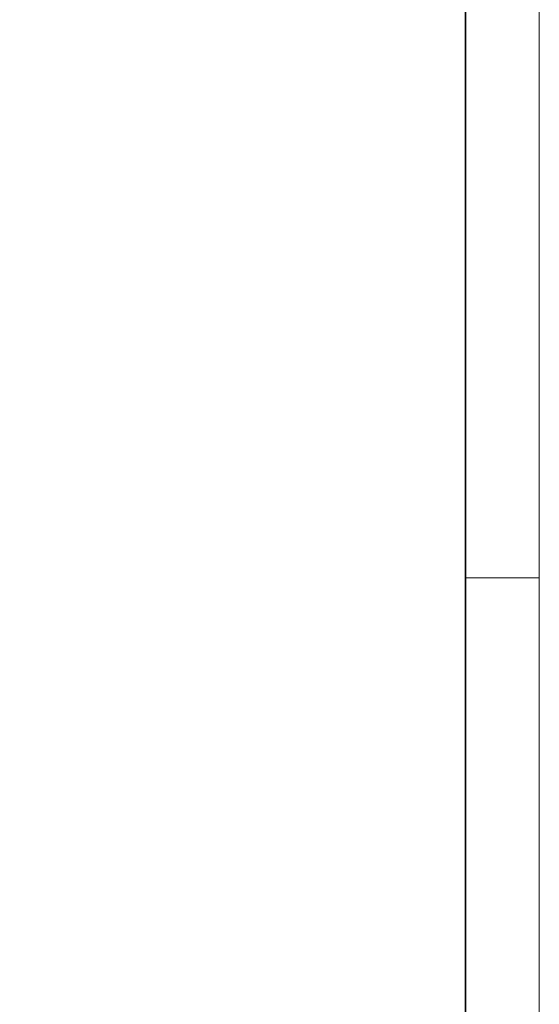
# Model space of a CAD drawing. Extents: x -620 to 3480, y 62 to 1107.
# Tile 150 of 244: x 265 to 300, y 628 to 694. Entities that reach past the tile are written whole.
import ezdxf
from ezdxf.lldxf.tags import DXFTag

# ---------------------------------------------------------------- set-up
doc = ezdxf.new("R2010")
doc.units = 0
doc.layers.add('iwb_Plankopf Rahmen', color=7, linetype='Continuous', lineweight=35)
tags = doc.linetypes.add('grob', pattern=[14, 3, -8, 3]).pattern_tags.tags
tags[8:9] = [DXFTag(74, 4), DXFTag(75, 0), DXFTag(340, '0'), DXFTag(46, 0.0), DXFTag(50, 0.0), DXFTag(44, 0.0), DXFTag(45, 0.0)]
tags[6:7] = [DXFTag(74, 4), DXFTag(75, 0), DXFTag(340, '0'), DXFTag(46, 0.0), DXFTag(50, 0.0), DXFTag(44, 0.0), DXFTag(45, 0.0)]
tags[4:5] = [DXFTag(74, 4), DXFTag(75, 0), DXFTag(340, '0'), DXFTag(46, 0.0), DXFTag(50, 0.0), DXFTag(44, 0.0), DXFTag(45, 0.0)]

msp = doc.modelspace()

# ---------------------------------------------------------------- linework, layer by layer
at = {"layer": 'iwb_Plankopf Rahmen', "color": 8, "linetype": 'grob', "lineweight": 5, "ltscale": 0.13, "true_color": 0x808080}
msp.add_line((300.353, 656.433), (295.353, 656.433), dxfattribs=at)
at = {"layer": 'iwb_Plankopf Rahmen', "color": 8, "lineweight": 13, "ltscale": 0.13, "true_color": 0x808080}
msp.add_lwpolyline([(300.353, 62.433), (-619.647, 62.433), (-619.647, 1107.433), (300.353, 1107.433), (300.353, 62.433)], close=True, dxfattribs=at)
at = {"layer": 'iwb_Plankopf Rahmen', "ltscale": 0.35}
msp.add_lwpolyline([(-599.647, 67.433), (-599.647, 1102.433), (295.353, 1102.433), (295.353, 67.433), (-599.647, 67.433)], close=True, dxfattribs=at)

doc.saveas('drawing.dxf')
